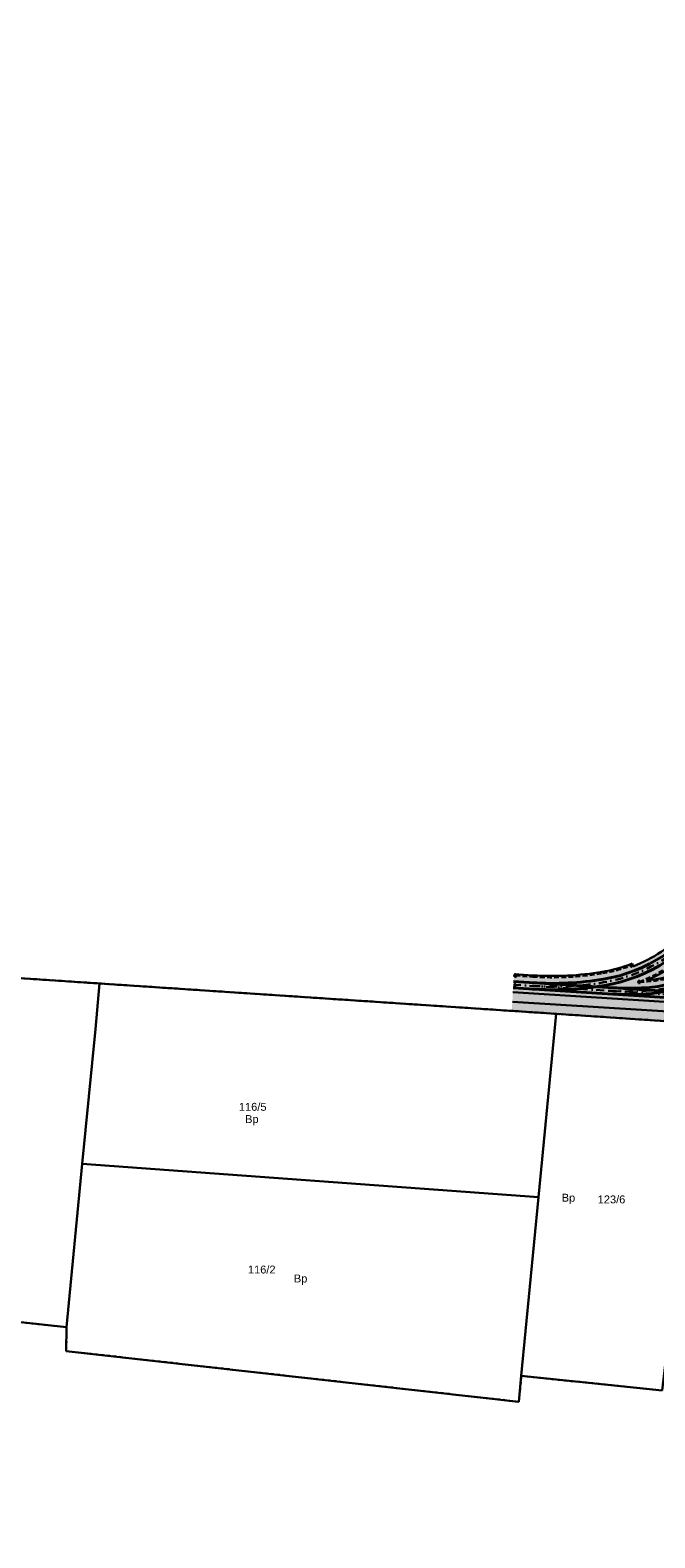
# Model space of a CAD drawing. Header units: metres. Extents: x 6603615 to 6604581, y 5739741 to 5740610.
# Tile 4 of 22: x 6603908 to 6604007, y 5739753 to 5739991. Entities that reach past the tile are written whole.
import ezdxf
from ezdxf.enums import TextEntityAlignment as Align

# ---------------------------------------------------------------- set-up
doc = ezdxf.new("R2010")
doc.units = ezdxf.units.M
for name, pattern in [('DASHDOT', [25.4, 12.7, -6.35, 0, -6.35]), ('HIDDEN', [0.375, 0.25, -0.125]), ('PRZER1-1', [1, 0.5, -0.5])]:
    doc.linetypes.add(name, pattern=pattern)
for name, color, linetype, lineweight in [('_działki', 3, 'Continuous', 40), ('HECZ_ZIELEŃ_ZABUDOWA', 73, 'Continuous', 5), ('OBRZEŻE_BET_8X40', 236, 'Continuous', 30), ('ODW_DRENAZ', 5, 'HIDDEN', 30), ('ODW_DRENAZ_NAJN', 5, 'HIDDEN', 30), ('OSIE_TORU', 10, 'DASHDOT', 30), ('szyny 60R2', 14, 'Continuous', 40)]:
    doc.layers.add(name, color=color, linetype=linetype, lineweight=lineweight)
for name, color, linetype, lineweight, true_color in [('GESDZI', 7, 'Continuous', 18, 0x008000), ('GESDZI_O', 7, 'Continuous', 18, 0x008000), ('GESUZY', 7, 'Continuous', 18, 0x008000), ('GESUZY_O', 7, 'Continuous', 18, 0x008000), ('HECZ_PŁYTY_BET_50X50', 7, 'Continuous', 5, 0xfaf9b8), ('HECZ_ZIELEN', 7, 'Continuous', 0, 0xd6ffd6)]:
    doc.layers.add(name, color=color, linetype=linetype, lineweight=lineweight, true_color=true_color)
doc.layers.add('KRESK_TOR_KLAS_PODKŁAD', color=38, linetype='Continuous', lineweight=15, transparency=0.55)
doc.styles.add('Arial', font='arial.ttf')

# ---------------------------------------------------------------- blocks, each defined once
blk = doc.blocks.new('A$C8469fa7e')
at = {"layer": 'GESDZI', "color": 3, "linetype": 'Continuous', "lineweight": 30}
blk.add_lwpolyline([(6604203.44, 5739931.58), (6604197.3, 5739931.89), (6604174.97, 5739932.82), (6604172.74, 5739932.92), (6604162.47, 5739933.62), (6604136.19, 5739935.43), (6604135.4, 5739923.52), (6604134.09, 5739903.98), (6604131.95, 5739871.82), (6604131.15, 5739859.81), (6604129.12, 5739829.44), (6604128.92, 5739826.44), (6604111.39, 5739827.61), (6604062.77, 5739830.84), (6604014.55, 5739834.06), (6603991.05, 5739835.63), (6603918.87, 5739840.43), (6603844.12, 5739845.41)], dxfattribs=at)
for points in [[(6603841.59, 5739817.37), (6603843.6, 5739839.85), (6603844.12, 5739845.41), (6603918.87, 5739840.43), (6603918.22, 5739833.21), (6603916.15, 5739811.92), (6603913.67, 5739786.07), (6603839.49, 5739794.18)], [(6603988.25, 5739806.65), (6603916.15, 5739811.92), (6603918.22, 5739833.21), (6603918.87, 5739840.43), (6603991.05, 5739835.63)], [(6604007.78, 5739776.06), (6603985.53, 5739778.39), (6603988.25, 5739806.65), (6603991.05, 5739835.63), (6604014.55, 5739834.06), (6604013.43, 5739824.3), (6604011.16, 5739804.97)], [(6603916.15, 5739811.92), (6603988.25, 5739806.65), (6603985.53, 5739778.39), (6603985.11, 5739774.29), (6603913.61, 5739782.31), (6603913.67, 5739786.07)]]:
    blk.add_lwpolyline(points, close=True, dxfattribs=at)
at = {"layer": 'GESUZY', "color": 3, "linetype": 'PRZER1-1', "lineweight": 30}
for points in [[(6604205, 5739821.48), (6604196.08, 5739821.95), (6604163.88, 5739824.11), (6604151.94, 5739824.9), (6604128.92, 5739826.44), (6604111.39, 5739827.61), (6604062.77, 5739830.84), (6604014.55, 5739834.06), (6603991.05, 5739835.63), (6603918.87, 5739840.43), (6603844.12, 5739845.41)], [(6603844.12, 5739845.41), (6603918.87, 5739840.43), (6603991.05, 5739835.63), (6604014.55, 5739834.06), (6604062.77, 5739830.84), (6604111.39, 5739827.61), (6604128.92, 5739826.44), (6604151.94, 5739824.9), (6604163.88, 5739824.11), (6604196.08, 5739821.95), (6604205, 5739821.48)], [(6604202.42, 5739752.77), (6604198.35, 5739753.08), (6604157.55, 5739757.26), (6604145.49, 5739760.84), (6604104.16, 5739765.22), (6604103.76, 5739762.08), (6604080.06, 5739763.01), (6604055.92, 5739765.77), (6604056.49, 5739770.59), (6604007.78, 5739776.06), (6603985.53, 5739778.39), (6603985.11, 5739774.29), (6603913.61, 5739782.31), (6603913.67, 5739786.07), (6603839.49, 5739794.18)]]:
    blk.add_lwpolyline(points, dxfattribs=at)
at = {"layer": 'GESDZI_O', "color": 3, "linetype": 'Continuous', "lineweight": 30, "style": 'Arial'}
for s, p in [('116/5', (6603943.08, 5739820.3)), ('123/6', (6603999.78, 5739805.66)), ('116/2', (6603944.51, 5739794.57))]:
    blk.add_text(s, height=1.25, rotation=360, dxfattribs=at).set_placement(p, align=Align.CENTER)
at = {"layer": 'GESUZY_O', "color": 3, "linetype": 'Continuous', "lineweight": 30, "style": 'Arial'}
for p in [(6603942.95, 5739818.36), (6603992.98, 5739805.93), (6603950.65, 5739793.15)]:
    blk.add_text('Bp', height=1.25, rotation=360, dxfattribs=at).set_placement(p, align=Align.CENTER)

msp = doc.modelspace()

# ---------------------------------------------------------------- hatches: boundary and pattern name
at = {"layer": 'HECZ_PŁYTY_BET_50X50', "transparency": 33554508}
h = msp.add_hatch(color=254, dxfattribs=at)
h.dxf.hatch_style = 1
h.paths.add_polyline_path([(6604061.764, 5739832.609), (6604061.86, 5739834.106), (6603984.206, 5739839.041), (6603984.111, 5739837.544)])
at = {"layer": 'HECZ_ZIELEN', "transparency": 33554508}
h = msp.add_hatch(color=254, dxfattribs=at)
h.dxf.hatch_style = 1
edge = h.paths.add_edge_path()
edge.add_line((6604128.92, 5739826.44), (6604129.12, 5739829.44))
edge.add_line((6604129.12, 5739829.44), (6604129.613, 5739836.816))
edge.add_arc((6604138.287, 5739788.794), 48.8, 100.2388, 110.05313)
edge.add_arc((6604103.998, 5739882.731), 51.2, 266.36353, 290.05313, ccw=False)
edge.add_line((6604100.751, 5739831.634), (6604061.86, 5739834.106))
edge.add_line((6604061.86, 5739834.106), (6604061.764, 5739832.609))
edge.add_line((6604061.764, 5739832.609), (6603984.111, 5739837.544))
edge.add_line((6603984.111, 5739837.544), (6603984.019, 5739836.098))
edge.add_line((6603984.019, 5739836.098), (6603991.05, 5739835.63))
edge.add_line((6603991.05, 5739835.63), (6604014.55, 5739834.06))
edge.add_line((6604014.55, 5739834.06), (6604062.77, 5739830.84))
edge.add_line((6604062.77, 5739830.84), (6604111.39, 5739827.61))
edge.add_line((6604111.39, 5739827.61), (6604128.92, 5739826.44))
edge = h.paths.add_edge_path()
edge.add_arc((6604138.287, 5739788.794), 48.8, 93.07892, 100.2388)
edge.add_line((6604129.613, 5739836.816), (6604129.12, 5739829.44))
edge.add_line((6604129.12, 5739829.44), (6604128.92, 5739826.44))
edge.add_line((6604128.92, 5739826.44), (6604134.872, 5739826.042))
edge.add_line((6604134.872, 5739826.042), (6604135.666, 5739837.523))
at = {"layer": 'HECZ_ZIELEŃ_ZABUDOWA', "transparency": 33554508}
h = msp.add_hatch(color=254, dxfattribs=at)
h.dxf.hatch_style = 1
h.paths.add_polyline_path([(6604031.663, 5739868.516, -0.0062494), (6604032.023, 5739869.756), (6604032.473, 5739869.62, -0.0316677), (6604034.746, 5739875.687), (6604032.194, 5739876.576), (6604024.577, 5739864.855, 0.0109941), (6604022.263, 5739861.116), (6604019.668, 5739856.711), (6604020.089, 5739856.501), (6604019.641, 5739855.607, -0.0261859), (6604016.968, 5739850.906, -0.1457862), (6604005.439, 5739840.956, 0.2014223), (6604021.454, 5739849.311, 0.0261859), (6604024.475, 5739853.369), (6604025.307, 5739854.617, 0.0795573)])
at = {"layer": 'KRESK_TOR_KLAS_PODKŁAD', "lineweight": 0}
h = msp.add_hatch(dxfattribs=at)
h.set_pattern_fill('TRIANG', color=254, scale=0.05)
h.set_pattern_definition([(60, (0, 0), (-0.238124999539, 0.412444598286), [0.238125, -0.238125]), (120, (0, 0), (-0.476249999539, 2.66e-10), [0.238125, -0.238125]), (0, (-0.11906, 0.20622), (0.238125, 0.41244459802), [0.238125, -0.238125])])
edge = h.paths.add_edge_path()
edge.add_line((6604061.038, 5739834.158), (6604061.86, 5739834.106))
edge.add_line((6604061.86, 5739834.106), (6604062.042, 5739836.97))
edge.add_line((6604062.042, 5739836.97), (6604025.335, 5739839.303))
edge.add_line((6604025.335, 5739839.303), (6604025.341, 5739839.389))
edge.add_arc((6604015.025, 5739863.472), 26.2, 293.18764, 320.32769)
edge.add_arc((6603995.782, 5739879.432), 51.2, 320.32769, 326.32769)
edge.add_line((6604038.392, 5739851.045), (6604051.03, 5739870.015))
edge.add_line((6604051.03, 5739870.015), (6604045.089, 5739872.084))
edge.add_arc((6604092.987, 5739853.995), 51.2, 159.30984, 163.09082)
edge.add_line((6604044.001, 5739868.887), (6604043.551, 5739869.023))
edge.add_arc((6604092.987, 5739853.995), 51.67, 163.09082, 164.52257)
edge.add_arc((6603996.614, 5739880.681), 48.33, 326.32769, 344.52257, ccw=False)
edge.add_line((6604036.835, 5739853.884), (6604036.003, 5739852.636))
edge.add_arc((6603995.782, 5739879.432), 48.33, 320.3277, 326.32769, ccw=False)
edge.add_arc((6604015.025, 5739863.472), 23.33, 272.36353, 320.3277, ccw=False)
edge.add_arc((6604013.994, 5739888.451), 48.33, 269.7856, 272.36353, ccw=False)
edge.add_arc((6604003.497, 5739864.205), 26.2, 293.18764, 320.32769)
edge.add_arc((6603984.254, 5739880.165), 51.2, 320.32769, 326.32769)
edge.add_line((6604026.864, 5739851.778), (6604041.277, 5739873.412))
edge.add_line((6604041.277, 5739873.412), (6604034.746, 5739875.687))
edge.add_arc((6604081.459, 5739854.727), 51.2, 155.83505, 163.09032)
edge.add_line((6604032.473, 5739869.62), (6604032.023, 5739869.756))
edge.add_arc((6604081.459, 5739854.727), 51.67, 163.09032, 164.52257)
edge.add_arc((6603985.086, 5739881.413), 48.33, 326.3277, 344.52257, ccw=False)
edge.add_line((6604025.307, 5739854.617), (6604024.475, 5739853.369))
edge.add_arc((6603984.254, 5739880.165), 48.33, 320.32769, 326.3277, ccw=False)
edge.add_arc((6604003.497, 5739864.205), 23.33, 274.77462, 320.3277, ccw=False)
edge.add_arc((6603994.504, 5739865.281), 26.67, 294.20457, 315.49128)
edge.add_line((6604013.524, 5739846.585), (6604011.477, 5739848.597))
edge.add_arc((6603994.504, 5739865.281), 23.8, 291.45945, 315.49128, ccw=False)
edge.add_line((6604003.211, 5739843.131), (6604003.039, 5739843.569))
edge.add_arc((6603994.504, 5739865.281), 23.33, 279.36353, 291.45945, ccw=False)
edge.add_arc((6603990.437, 5739889.948), 48.33, 266.36353, 279.36353, ccw=False)
edge.add_line((6603987.371, 5739841.716), (6603987.371, 5739841.716))
edge.add_line((6603987.371, 5739841.716), (6603984.388, 5739841.905))
edge.add_line((6603984.388, 5739841.905), (6603984.206, 5739839.041))
edge.add_line((6603984.206, 5739839.041), (6604061.038, 5739834.158))

# ---------------------------------------------------------------- linework, layer by layer
at = {"color": 252}
for points in [[(6603984.456, 5739840.728), (6603984.444, 5739840.519), (6603984.593, 5739840.51), (6603984.606, 5739840.719)], [(6603984.395, 5739839.73), (6603984.408, 5739839.94), (6603984.558, 5739839.931), (6603984.545, 5739839.721)]]:
    msp.add_lwpolyline(points, close=True, dxfattribs=at)
at = {"color": 252, "linetype": 'HIDDEN', "ltscale": 0.2}
for centre in [(6603984.522, 5739840.579), (6603984.479, 5739839.87)]:
    msp.add_circle(centre, 0.054, dxfattribs=at)
at = {"layer": 'OBRZEŻE_BET_8X40', "color": 252}
msp.add_line((6603984.111, 5739837.544), (6604061.764, 5739832.609), dxfattribs=at)
at = {"layer": 'OBRZEŻE_BET_8X40', "color": 252, "flags": 128}
for points in [[(6604032.023, 5739869.756, 0.0062494), (6604031.663, 5739868.516, -0.0795573), (6604025.307, 5739854.617), (6604024.475, 5739853.369, -0.0261859), (6604021.454, 5739849.311, -0.2014223), (6604005.439, 5739840.956, 0.1457862), (6604016.968, 5739850.906, 0.0261859), (6604019.641, 5739855.607), (6604020.089, 5739856.501)], [(6604003.211, 5739843.131, 0.1052447), (6604011.477, 5739848.597)], [(6603984.388, 5739841.905), (6603987.371, 5739841.716, 0.0567841), (6603998.3, 5739842.262, 0.0528275), (6604003.039, 5739843.569, 0.0528275)], [(6604135.666, 5739837.523, 0.0741997), (6604121.554, 5739834.635, -0.1037351), (6604100.751, 5739831.634), (6604061.038, 5739834.158), (6603984.206, 5739839.041)]]:
    msp.add_lwpolyline(points, format="xyb", dxfattribs=at)
msp.add_lwpolyline([(6604003.211, 5739843.131), (6604003.039, 5739843.569)], dxfattribs=at)
at = {"layer": 'ODW_DRENAZ', "color": 252, "ltscale": 3}
for points in [[(6604032.17, 5739869.482, 0.0051804), (6604031.875, 5739868.457, -0.0795573), (6604025.49, 5739854.495), (6604024.659, 5739853.247, -0.0261859), (6604021.623, 5739849.171, -0.2155851), (6604004.181, 5739840.665, 0.1580406), (6604016.783, 5739851.024, 0.0261859), (6604019.444, 5739855.706), (6604019.78, 5739856.376)], [(6603984.594, 5739841.672), (6603987.357, 5739841.496, 0.0567841), (6603998.336, 5739842.045, 0.0504857), (6604002.915, 5739843.284, 0.0504857)]]:
    msp.add_lwpolyline(points, format="xyb", dxfattribs=at)
at = {"layer": 'ODW_DRENAZ', "color": 252, "ltscale": 0.1}
msp.add_circle((6604002.915, 5739843.284), 0.212, dxfattribs=at)
at = {"layer": 'ODW_DRENAZ', "color": 252, "ltscale": 0.5}
msp.add_circle((6604002.915, 5739843.284), 0.158, dxfattribs=at)
at = {"layer": 'ODW_DRENAZ_NAJN', "color": 252, "ltscale": 0.1}
for centre in [(6603984.594, 5739841.672), (6604004.181, 5739840.665)]:
    msp.add_circle(centre, 0.212, dxfattribs=at)
at = {"layer": 'ODW_DRENAZ_NAJN', "color": 252, "ltscale": 0.5}
for centre in [(6603984.594, 5739841.672), (6604004.181, 5739840.665)]:
    msp.add_circle(centre, 0.158, dxfattribs=at)
at = {"layer": 'OSIE_TORU', "color": 252, "ltscale": 0.1, "flags": 128}
for points in [[(6603999.295, 5739839.284, 0.0261859), (6604004.528, 5739839.226, 0.2123931), (6604022.74, 5739848.245, 0.0261859), (6604025.865, 5739852.443), (6604108.623, 5739976.662, 0.0795573), (6604115.198, 5739991.042)], [(6603987.265, 5739840.049, 0.0567841), (6603998.572, 5739840.615, 0.2126434), (6604015.561, 5739851.806, 0.0261859), (6604018.148, 5739856.356), (6604018.596, 5739857.249)]]:
    msp.add_lwpolyline(points, format="xyb", dxfattribs=at)
msp.add_lwpolyline([(6604022.35, 5739837.819), (6603984.282, 5739840.239)], dxfattribs=at)
at = {"layer": 'szyny 60R2', "color": 252, "ltscale": 3, "flags": 128}
for points in [[(6603999.263, 5739838.785, 0.0261859), (6604004.548, 5739838.727, 0.2123931), (6604023.124, 5739847.926, 0.0261859), (6604026.281, 5739852.166), (6604109.039, 5739976.385, 0.0795573), (6604115.68, 5739990.908, 0.0795573)], [(6603999.326, 5739839.783, 0.0261859), (6604004.507, 5739839.726, 0.2123931), (6604022.355, 5739848.564, 0.0261859), (6604025.449, 5739852.72), (6604108.207, 5739976.94, 0.0795573), (6604114.717, 5739991.175, 0.0795573)], [(6603987.234, 5739839.55, 0.0567841), (6603998.653, 5739840.121, 0.2126434), (6604015.983, 5739851.536, 0.0261859), (6604018.595, 5739856.132), (6604019.043, 5739857.025)], [(6603987.297, 5739840.548, 0.0567841), (6603998.49, 5739841.108, 0.2126434), (6604015.14, 5739852.075, 0.0261859), (6604017.701, 5739856.58), (6604018.149, 5739857.473)]]:
    msp.add_lwpolyline(points, format="xyb", dxfattribs=at)
for points in [[(6604022.382, 5739838.318), (6603984.314, 5739840.738)], [(6604022.319, 5739837.32), (6603984.25, 5739839.74)]]:
    msp.add_lwpolyline(points, dxfattribs=at)

# ---------------------------------------------------------------- block references
at = {"layer": '_działki', "color": 1}
msp.add_blockref('A$C8469fa7e', (0, 0), dxfattribs=at)

doc.saveas('drawing.dxf')
